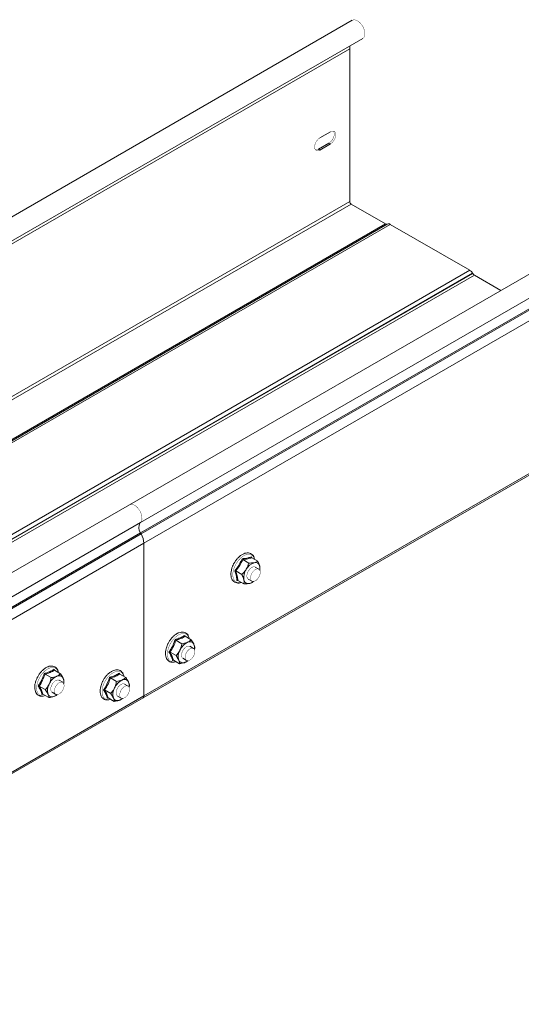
# Model space of a CAD drawing. Header units: millimetres. Extents: x 206 to 1133, y -1929 to 488.
# Tile 6 of 30: x 563 to 780, y -1707 to -1281. Entities that reach past the tile are written whole.
import ezdxf

# ---------------------------------------------------------------- set-up
doc = ezdxf.new("R2010")
doc.units = ezdxf.units.MM
doc.linetypes.add('K5LT32768', pattern=[0])
doc.linetypes.add('K5LT32769', pattern=[0])

msp = doc.modelspace()

# ---------------------------------------------------------------- linework, layer by layer
at = {"color": 7, "linetype": 'K5LT32768', "lineweight": 15}
for p, q in [((706.74, -1281.01), (476.93, -1413.68)), ((481.48, -1421.56), (711.29, -1288.89)), ((475.83, -1426.05), (705.64, -1293.38)), ((705.64, -1293.38), (705.64, -1359.47)), ((697.33, -1329.21), (692.73, -1331.87)), ((692.1, -1336.81), (696.69, -1334.16)), ((692.1, -1336.81), (692.73, -1337.18)), ((692.73, -1337.18), (697.33, -1334.52)), ((696.69, -1334.16), (697.33, -1334.52)), ((840.14, -1358.02), (610.33, -1490.69)), ((706.28, -1360.57), (721.13, -1369.15)), ((615.08, -1498.43), (844.89, -1365.76)), ((491.32, -1501.82), (721.13, -1369.15)), ((492.11, -1501.87), (721.92, -1369.2)), ((492.11, -1501.87), (721.88, -1369.22)), ((493.31, -1501.98), (723.12, -1369.32)), ((615.2, -1502.84), (845.01, -1370.17)), ((615.45, -1503.27), (845.26, -1370.61)), ((723.12, -1369.32), (757.6, -1389.22)), ((616.61, -1507.32), (846.42, -1374.65)), ((527.79, -1521.89), (757.6, -1389.22)), ((528.99, -1523.15), (758.8, -1390.49)), ((529.03, -1523.23), (758.84, -1390.56)), ((529.78, -1524.02), (759.59, -1391.35)), ((758.8, -1390.49), (758.84, -1390.56)), ((759.59, -1391.35), (770.99, -1397.94)), ((616.24, -1574.24), (846.05, -1441.57)), ((616.61, -1573.41), (846.42, -1440.75)), ((610.33, -1490.69), (380.52, -1623.35)), ((615.08, -1498.43), (385.27, -1631.09)), ((615.2, -1502.84), (385.39, -1635.5)), ((615.45, -1503.27), (385.64, -1635.94)), ((615.2, -1502.84), (615.45, -1503.27)), ((616.61, -1507.32), (386.81, -1639.99)), ((616.61, -1507.32), (616.61, -1573.41)), ((655.94, -1515.47), (655.84, -1515.62)), ((659.37, -1514.42), (661.97, -1515.92)), ((663.15, -1513.18), (663.29, -1513.6)), ((663.26, -1513.59), (665.87, -1515.09)), ((656.36, -1519.34), (658.97, -1520.85)), ((666.34, -1518.56), (664.78, -1517.66)), ((657.3, -1523.47), (656.83, -1523.53)), ((657.25, -1523.43), (659.85, -1524.94)), ((661.78, -1522.86), (663.34, -1523.75)), ((627.09, -1550.76), (627, -1550.92)), ((630.43, -1549.33), (633.03, -1550.83)), ((634.33, -1547.22), (634.53, -1547.56)), ((634.47, -1547.63), (637.08, -1549.14)), ((627.93, -1554.5), (630.53, -1556)), ((638.06, -1552.85), (636.5, -1551.95)), ((638.62, -1552.61), (638.49, -1553.34)), ((629.4, -1557.98), (629.08, -1558.08)), ((629.47, -1557.97), (632.07, -1559.48)), ((633.5, -1557.15), (635.06, -1558.05)), ((573.86, -1564.02), (576.46, -1565.52)), ((577.77, -1561.91), (577.96, -1562.25)), ((577.9, -1562.32), (580.51, -1563.83)), ((606.05, -1563.55), (606.24, -1563.89)), ((606.19, -1563.96), (608.79, -1565.46)), ((570.52, -1565.46), (570.43, -1565.62)), ((581.49, -1567.54), (579.93, -1566.64)), ((582.05, -1567.3), (581.92, -1568.06)), ((598.8, -1567.09), (598.71, -1567.25)), ((602.14, -1565.66), (604.75, -1567.16)), ((609.77, -1569.18), (608.22, -1568.28)), ((571.36, -1569.19), (573.96, -1570.69)), ((576.93, -1571.84), (578.49, -1572.74)), ((599.64, -1570.83), (602.25, -1572.33)), ((610.34, -1568.94), (610.2, -1569.67)), ((386.43, -1706.9), (616.24, -1574.24)), ((616.61, -1573.41), (386.81, -1706.08)), ((572.87, -1572.66), (572.51, -1572.77)), ((572.9, -1572.66), (575.5, -1574.17)), ((601.11, -1574.31), (600.79, -1574.41)), ((601.18, -1574.3), (603.79, -1575.8)), ((605.22, -1573.48), (606.77, -1574.38))]:
    msp.add_line(p, q, dxfattribs=at)
at = {"color": 8, "linetype": 'K5LT32769', "lineweight": 15, "true_color": 0x808080}
for p, q in [((543.7, -1452.96), (705.64, -1359.47)), ((544.34, -1454.06), (706.28, -1360.57))]:
    msp.add_line(p, q, dxfattribs=at)
at = {"color": 7, "linetype": 'K5LT32768', "const_width": 0.15}
for points in [[(711.29, -1288.89), (711.4, -1288.83), (711.91, -1288.25), (712.19, -1287.4), (712.21, -1286.35), (711.97, -1285.19), (711.5, -1284.02), (710.82, -1282.91), (709.99, -1281.98), (709.09, -1281.28), (708.18, -1280.88), (707.34, -1280.81), (706.74, -1281.01)], [(696.69, -1334.16), (697.48, -1333.54), (698.17, -1332.68), (698.68, -1331.68), (698.96, -1330.66), (698.96, -1329.73), (698.68, -1329.03), (698.61, -1328.92)], [(697.33, -1334.52), (698.12, -1333.91), (698.81, -1333.05), (699.32, -1332.05), (699.59, -1331.02), (699.59, -1330.1), (699.32, -1329.39), (698.81, -1328.98), (698.12, -1328.92), (697.33, -1329.21)], [(692.73, -1331.87), (691.95, -1332.48), (691.26, -1333.34), (690.74, -1334.34), (690.47, -1335.37), (690.47, -1336.29), (690.74, -1337), (691.26, -1337.41), (691.95, -1337.47), (692.73, -1337.18)], [(690.82, -1337.1), (691.31, -1337.1), (692.1, -1336.81)], [(610.33, -1490.69), (610.8, -1490.51), (611.63, -1490.52), (612.53, -1490.87), (613.44, -1491.52), (614.28, -1492.43), (614.99, -1493.51), (615.5, -1494.68), (615.78, -1495.85), (615.8, -1496.92), (615.56, -1497.8), (615.08, -1498.43)], [(615.08, -1498.43), (615.56, -1497.8), (615.8, -1496.92), (615.78, -1495.85), (615.5, -1494.68), (614.99, -1493.51), (614.28, -1492.43), (613.44, -1491.52), (612.53, -1490.87), (611.63, -1490.52), (610.8, -1490.51), (610.33, -1490.69)], [(661.85, -1519.28), (661.4, -1520.21), (661.18, -1521.15), (661.21, -1521.99), (661.5, -1522.61), (661.78, -1522.86)], [(664.78, -1517.66), (664.57, -1517.57), (663.92, -1517.55), (663.19, -1517.87), (662.47, -1518.46), (661.85, -1519.28)], [(662.82, -1523.09), (662.72, -1522.3), (662.87, -1521.38), (663.26, -1520.44), (663.84, -1519.58), (664.54, -1518.91), (665.27, -1518.51), (665.96, -1518.43), (666.51, -1518.68), (666.85, -1519.23), (666.96, -1520.01), (666.81, -1520.93), (666.42, -1521.88), (665.84, -1522.74), (665.14, -1523.41), (664.41, -1523.8), (663.72, -1523.88), (663.17, -1523.63), (662.82, -1523.09)], [(633.32, -1554.02), (632.98, -1554.97), (632.88, -1555.87), (633.04, -1556.61), (633.43, -1557.1), (633.5, -1557.15)], [(636.5, -1551.95), (635.99, -1551.81), (635.29, -1551.96), (634.55, -1552.42), (633.87, -1553.13), (633.32, -1554.02)], [(634.43, -1556.67), (634.56, -1555.76), (634.93, -1554.81), (635.49, -1553.94), (636.19, -1553.25), (636.92, -1552.82), (637.62, -1552.71), (638.18, -1552.94), (638.55, -1553.46), (638.68, -1554.22), (638.55, -1555.14), (638.18, -1556.09), (637.62, -1556.96), (636.92, -1557.65), (636.19, -1558.07), (635.49, -1558.18), (634.93, -1557.96), (634.56, -1557.44), (634.43, -1556.67)], [(579.93, -1566.64), (579.42, -1566.51), (578.72, -1566.65), (577.98, -1567.11), (577.3, -1567.82), (576.75, -1568.71)], [(582.05, -1568.4), (582.09, -1569.23), (581.88, -1570.17), (581.43, -1571.1), (580.81, -1571.92), (580.1, -1572.52), (579.36, -1572.84), (578.71, -1572.83), (578.21, -1572.5), (577.92, -1571.88), (577.88, -1571.05), (578.1, -1570.12), (578.54, -1569.18), (579.16, -1568.36), (579.88, -1567.76), (580.61, -1567.44), (581.27, -1567.45), (581.77, -1567.78), (582.05, -1568.4)], [(608.22, -1568.28), (607.7, -1568.14), (607, -1568.29), (606.27, -1568.74), (605.58, -1569.46), (605.04, -1570.35)], [(576.75, -1568.71), (576.41, -1569.66), (576.31, -1570.56), (576.47, -1571.3), (576.86, -1571.8), (576.93, -1571.84)], [(605.04, -1570.35), (604.7, -1571.3), (604.6, -1572.2), (604.75, -1572.94), (605.14, -1573.43), (605.22, -1573.48)], [(607.03, -1574.48), (606.52, -1574.17), (606.21, -1573.56), (606.16, -1572.75), (606.36, -1571.81), (606.79, -1570.87), (607.4, -1570.04), (608.12, -1569.42), (608.85, -1569.09), (609.51, -1569.07), (610.03, -1569.39), (610.33, -1569.99), (610.38, -1570.81), (610.18, -1571.74), (609.75, -1572.68), (609.14, -1573.51), (608.42, -1574.13), (607.69, -1574.47), (607.03, -1574.48)]]:
    msp.add_lwpolyline(points, dxfattribs=at)
at = {"color": 8, "linetype": 'K5LT32769', "true_color": 0x808080, "const_width": 0.15}
for points in [[(664.43, -1514.26), (664.1, -1513.39), (663.51, -1512.66), (662.71, -1512.23), (661.76, -1512.12), (660.71, -1512.35), (659.61, -1512.89), (658.52, -1513.72), (657.5, -1514.8), (656.6, -1516.07)], [(656.6, -1516.07), (655.88, -1517.45), (655.37, -1518.87), (655.1, -1520.27), (655.09, -1521.55), (655.33, -1522.66), (655.81, -1523.53), (656.51, -1524.11), (657.38, -1524.38), (658.39, -1524.32), (658.67, -1524.25)], [(636.16, -1548.61), (635.94, -1547.93), (635.41, -1547.12), (634.66, -1546.61), (633.75, -1546.41), (632.72, -1546.55), (631.63, -1547), (630.53, -1547.76), (629.48, -1548.78), (628.55, -1550), (627.78, -1551.35)], [(627.78, -1551.35), (627.21, -1552.77), (626.87, -1554.18), (626.78, -1555.51), (626.95, -1556.67), (627.37, -1557.61), (628.01, -1558.27), (628.84, -1558.63), (629.82, -1558.66), (630.46, -1558.52)], [(579.59, -1563.3), (579.37, -1562.63), (578.84, -1561.82), (578.1, -1561.3), (577.18, -1561.1), (576.15, -1561.24), (575.06, -1561.7), (573.96, -1562.45), (572.92, -1563.47), (571.98, -1564.69), (571.21, -1566.05)], [(607.88, -1564.94), (607.65, -1564.26), (607.12, -1563.45), (606.38, -1562.94), (605.47, -1562.74), (604.44, -1562.87), (603.34, -1563.33), (602.25, -1564.09), (601.2, -1565.11), (600.27, -1566.33), (599.49, -1567.68)], [(571.21, -1566.05), (570.64, -1567.47), (570.3, -1568.88), (570.21, -1570.2), (570.38, -1571.36), (570.8, -1572.3), (571.44, -1572.97), (572.27, -1573.33), (573.25, -1573.36), (573.89, -1573.21)], [(599.49, -1567.68), (598.92, -1569.1), (598.58, -1570.51), (598.5, -1571.83), (598.67, -1573), (599.08, -1573.94), (599.73, -1574.6), (600.56, -1574.96), (601.54, -1574.99), (602.18, -1574.85)]]:
    msp.add_lwpolyline(points, dxfattribs=at)
at = {"color": 7, "linetype": 'K5LT32768', "lineweight": 15}
for centre, radius, start, end in [((709.19, -1293.31), 3.55, 158.555, 181.1208), ((707.02, -1359.41), 1.38, 182.6058, 237.3942), ((721.57, -1368.54), 0.754, 234.3811, 294.3145), ((722.42, -1370.3), 1.21, 54.3818, 114.3137), ((755.76, -1392.16), 3.46, 28.8557, 58.0452), ((760.73, -1389.51), 2.16, 208.8558, 238.0453), ((618.13, -1500.55), 3.72, 145.2363, 218.0457), ((608.03, -1507.6), 8.59, 1.8773, 30.2829), ((666.18, -1521.47), 6, 107.8395, 151.8015), ((664.83, -1517.61), 1.92, 6.9221, 104.4969), ((666.33, -1522.29), 6.55, 146.0449, 187.443), ((662.11, -1518.26), 4.71, 350.904, 10.7538), ((661.74, -1522.9), 1.92, 186.9225, 284.4965), ((661.18, -1520.59), 4.31, 284.0492, 309.8342), ((638.63, -1556.51), 7.03, 116.6342, 156.0812), ((636.47, -1551.94), 1.98, 24.5456, 120.1294), ((634.41, -1552.57), 4.13, 349.9249, 20.641), ((636.94, -1556.37), 5.46, 150.1989, 197.1318), ((633.53, -1557.16), 1.98, 204.5456, 300.1294), ((632.54, -1554.33), 4.96, 293.5351, 308.8847), ((582.06, -1571.2), 7.03, 116.6342, 156.0812), ((579.9, -1566.63), 1.98, 24.5456, 120.1294), ((577.84, -1567.27), 4.13, 349.9249, 20.641), ((610.35, -1572.84), 7.03, 116.6343, 156.081), ((608.19, -1568.27), 1.98, 24.5461, 120.1289), ((606.12, -1568.9), 4.13, 349.9237, 20.6417), ((580.38, -1571.07), 5.46, 150.1989, 197.1318), ((608.66, -1572.7), 5.46, 150.1989, 197.1318), ((576.96, -1571.85), 1.98, 204.5454, 300.1296), ((575.97, -1569.02), 4.96, 293.5352, 308.8846), ((605.24, -1573.49), 1.98, 204.5458, 300.1292), ((604.26, -1570.66), 4.96, 293.5349, 308.8849), ((615.76, -1573.52), 0.863, 304.0537, 7.2585), ((615.73, -1573.51), 0.887, 305.0108, 6.3014)]:
    msp.add_arc(centre, radius, start, end, dxfattribs=at)
for points, knots in [([(664.52, -1514.31), (664.52, -1514.28), (664.48, -1513.83), (664.18, -1513.12), (663.59, -1512.27), (662.78, -1511.72), (661.86, -1511.48), (660.85, -1511.53), (659.79, -1511.85), (658.71, -1512.45), (657.65, -1513.31), (656.7, -1514.32), (656.18, -1515.1), (655.94, -1515.47)], [0, 0, 0, 0, 0.010052, 0.113975, 0.216157, 0.314406, 0.409878, 0.505494, 0.604054, 0.705448, 0.807953, 0.910334, 1, 1, 1, 1]), ([(655.84, -1515.62), (655.7, -1515.84), (655.38, -1516.39), (655.14, -1516.96), (655, -1517.3)], [0, 0, 0, 0, 0.416652, 1, 1, 1, 1]), ([(655.9, -1519.23), (656.05, -1519.05), (656.82, -1518.12), (658, -1516.44), (658.72, -1514.81), (659.06, -1514.06)], [0, 0, 0, 0, 0.118083, 0.592259, 1, 1, 1, 1]), ([(659.37, -1514.42), (658.97, -1515.28), (658.15, -1517.03), (656.96, -1518.56), (656.36, -1519.34)], [0, 0, 0, 0, 0.492149, 1, 1, 1, 1]), ([(659.06, -1514.06), (659.25, -1514.04), (660.19, -1513.97), (661.68, -1513.74), (662.68, -1513.36), (663.15, -1513.18)], [0, 0, 0, 0, 0.118084, 0.592259, 1, 1, 1, 1]), ([(659.37, -1514.42), (659.34, -1514.4), (659.28, -1514.36), (659.2, -1514.27), (659.12, -1514.17), (659.08, -1514.1), (659.06, -1514.06), (659.06, -1514.06)], [0, 0, 0, 0, 0.236183, 0.471399, 0.732463, 0.992084, 1, 1, 1, 1]), ([(663.26, -1513.59), (662.72, -1513.78), (661.61, -1514.16), (660.12, -1514.33), (659.37, -1514.42)], [0, 0, 0, 0, 0.492149, 1, 1, 1, 1]), ([(661.97, -1515.92), (661.91, -1516.17), (661.67, -1517.1), (661.23, -1517.98), (660.89, -1518.63)], [0, 0, 0, 0, 0.263254, 1, 1, 1, 1]), ([(661.97, -1515.92), (662.74, -1515.91), (663.6, -1515.9), (664.28, -1515.77), (664.35, -1515.75)], [0, 0, 0, 0, 0.896037, 1, 1, 1, 1]), ([(663.26, -1513.59), (663.24, -1513.57), (663.19, -1513.53), (663.14, -1513.43), (663.13, -1513.31), (663.14, -1513.23), (663.15, -1513.19), (663.15, -1513.18)], [0, 0, 0, 0, 0.236183, 0.471399, 0.732468, 0.992088, 1, 1, 1, 1]), ([(664.35, -1515.75), (664.82, -1515.6), (665.42, -1515.42), (665.79, -1515.15), (665.87, -1515.09)], [0, 0, 0, 0, 0.801462, 1, 1, 1, 1]), ([(665.87, -1515.09), (666.19, -1515.81), (666.56, -1516.6), (666.72, -1517.31), (666.74, -1517.38)], [0, 0, 0, 0, 0.896037, 1, 1, 1, 1]), ([(655, -1517.3), (654.95, -1517.42), (654.69, -1517.99), (654.42, -1519.04), (654.22, -1520.38), (654.28, -1521.64), (654.58, -1522.74), (655.13, -1523.63), (655.89, -1524.26), (656.8, -1524.57), (657.77, -1524.61), (658.44, -1524.41), (658.76, -1524.31)], [0, 0, 0, 0, 0.028887, 0.139653, 0.250912, 0.362877, 0.47539, 0.586647, 0.694019, 0.797678, 0.900755, 1, 1, 1, 1]), ([(656.83, -1523.53), (656.82, -1523.38), (656.79, -1522.62), (656.59, -1521.22), (656.12, -1519.86), (655.9, -1519.23)], [0, 0, 0, 0, 0.118083, 0.592259, 1, 1, 1, 1]), ([(656.36, -1519.34), (656.33, -1519.33), (656.27, -1519.3), (656.15, -1519.26), (656.02, -1519.24), (655.94, -1519.23), (655.9, -1519.23), (655.9, -1519.23)], [0, 0, 0, 0, 0.236183, 0.471391, 0.732458, 0.992074, 1, 1, 1, 1]), ([(656.36, -1519.34), (656.6, -1520.07), (657.08, -1521.54), (657.19, -1522.79), (657.25, -1523.43)], [0, 0, 0, 0, 0.492148, 1, 1, 1, 1]), ([(660.89, -1518.63), (660.82, -1518.75), (660.31, -1519.56), (659.61, -1520.28), (658.99, -1520.82), (658.97, -1520.85)], [0, 0, 0, 0, 0.148484, 0.965571, 1, 1, 1, 1]), ([(659.83, -1523.14), (659.65, -1522.54), (659.43, -1521.8), (659.04, -1521), (658.97, -1520.85)], [0, 0, 0, 0, 0.801462, 1, 1, 1, 1]), ([(666.74, -1517.38), (666.8, -1517.91), (666.88, -1518.57), (666.77, -1519.08), (666.75, -1519.18)], [0, 0, 0, 0, 0.801462, 1, 1, 1, 1]), ([(656.83, -1523.53), (656.83, -1523.53), (656.86, -1523.5), (656.93, -1523.45), (657.04, -1523.41), (657.15, -1523.4), (657.22, -1523.42), (657.25, -1523.43)], [0, 0, 0, 0, 0.007912, 0.267533, 0.528598, 0.763817, 1, 1, 1, 1]), ([(659.85, -1524.94), (659.92, -1524.45), (659.99, -1523.9), (659.85, -1523.21), (659.83, -1523.14)], [0, 0, 0, 0, 0.896038, 1, 1, 1, 1]), ([(662.22, -1524.77), (661.63, -1524.85), (660.89, -1524.95), (660.02, -1524.94), (659.85, -1524.94)], [0, 0, 0, 0, 0.801462, 1, 1, 1, 1]), ([(663.74, -1524.1), (663.37, -1524.34), (662.95, -1524.6), (662.29, -1524.75), (662.22, -1524.77)], [0, 0, 0, 0, 0.896037, 1, 1, 1, 1]), ([(664, -1523.84), (663.94, -1523.91), (663.86, -1524), (663.77, -1524.08), (663.74, -1524.1)], [0, 0, 0, 0, 0.726463, 1, 1, 1, 1]), ([(636.16, -1548.34), (636.11, -1548.1), (635.96, -1547.5), (635.45, -1546.74), (634.7, -1546.11), (633.79, -1545.8), (632.8, -1545.78), (631.75, -1546.04), (630.67, -1546.58), (629.6, -1547.38), (628.6, -1548.41), (627.73, -1549.55), (627.29, -1550.38), (627.09, -1550.76)], [0, 0, 0, 0, 0.061644, 0.159258, 0.253444, 0.344395, 0.434866, 0.527707, 0.623499, 0.720713, 0.817966, 0.915007, 1, 1, 1, 1]), ([(627, -1550.92), (626.89, -1551.16), (626.62, -1551.73), (626.45, -1552.31), (626.35, -1552.65)], [0, 0, 0, 0, 0.41698, 1, 1, 1, 1]), ([(627.46, -1554.43), (627.59, -1554.24), (628.25, -1553.26), (629.25, -1551.49), (629.82, -1549.79), (630.08, -1549)], [0, 0, 0, 0, 0.118082, 0.592258, 1, 1, 1, 1]), ([(630.43, -1549.33), (630.11, -1550.23), (629.46, -1552.06), (628.44, -1553.68), (627.93, -1554.5)], [0, 0, 0, 0, 0.492149, 1, 1, 1, 1]), ([(630.08, -1549), (630.28, -1548.95), (631.25, -1548.69), (632.79, -1548.16), (633.85, -1547.52), (634.33, -1547.22)], [0, 0, 0, 0, 0.118082, 0.592258, 1, 1, 1, 1]), ([(630.43, -1549.33), (630.4, -1549.31), (630.34, -1549.27), (630.25, -1549.19), (630.16, -1549.1), (630.11, -1549.03), (630.08, -1549), (630.08, -1549)], [0, 0, 0, 0, 0.236184, 0.471397, 0.732462, 0.992086, 1, 1, 1, 1]), ([(634.47, -1547.63), (633.9, -1547.96), (632.74, -1548.64), (631.21, -1549.1), (630.43, -1549.33)], [0, 0, 0, 0, 0.492148, 1, 1, 1, 1]), ([(633.03, -1550.83), (632.99, -1551.09), (632.84, -1552.06), (632.47, -1552.98), (632.21, -1553.66)], [0, 0, 0, 0, 0.263256, 1, 1, 1, 1]), ([(633.03, -1550.83), (633.82, -1550.69), (634.71, -1550.54), (635.41, -1550.26), (635.48, -1550.23)], [0, 0, 0, 0, 0.896039, 1, 1, 1, 1]), ([(634.47, -1547.63), (634.45, -1547.61), (634.39, -1547.57), (634.34, -1547.47), (634.32, -1547.35), (634.33, -1547.26), (634.33, -1547.22), (634.33, -1547.22)], [0, 0, 0, 0, 0.236183, 0.471402, 0.732466, 0.992084, 1, 1, 1, 1]), ([(635.48, -1550.23), (635.98, -1549.96), (636.6, -1549.63), (637, -1549.22), (637.08, -1549.14)], [0, 0, 0, 0, 0.801461, 1, 1, 1, 1]), ([(637.08, -1549.14), (637.5, -1549.76), (637.97, -1550.46), (638.24, -1551.06), (638.27, -1551.12)], [0, 0, 0, 0, 0.896037, 1, 1, 1, 1]), ([(638.27, -1551.12), (638.43, -1551.56), (638.62, -1552.12), (638.62, -1552.53), (638.62, -1552.61)], [0, 0, 0, 0, 0.801462, 1, 1, 1, 1]), ([(626.35, -1552.65), (626.31, -1552.77), (626.11, -1553.35), (625.97, -1554.38), (625.96, -1555.65), (626.21, -1556.8), (626.7, -1557.74), (627.42, -1558.43), (628.3, -1558.81), (629.21, -1558.92), (629.82, -1558.77), (630.09, -1558.71)], [0, 0, 0, 0, 0.033275, 0.160211, 0.287914, 0.416394, 0.544074, 0.667907, 0.786978, 0.904577, 1, 1, 1, 1]), ([(627.93, -1554.5), (627.89, -1554.48), (627.83, -1554.45), (627.71, -1554.43), (627.58, -1554.42), (627.5, -1554.42), (627.46, -1554.43), (627.46, -1554.43)], [0, 0, 0, 0, 0.236185, 0.471404, 0.732464, 0.992081, 1, 1, 1, 1]), ([(629.08, -1558.08), (629.04, -1557.95), (628.88, -1557.32), (628.44, -1556.14), (627.77, -1554.97), (627.46, -1554.43)], [0, 0, 0, 0, 0.118083, 0.592259, 1, 1, 1, 1]), ([(627.93, -1554.5), (628.27, -1555.12), (628.97, -1556.39), (629.3, -1557.44), (629.47, -1557.97)], [0, 0, 0, 0, 0.492149, 1, 1, 1, 1]), ([(632.21, -1553.66), (632.14, -1553.79), (631.71, -1554.63), (631.11, -1555.4), (630.55, -1555.98), (630.53, -1556)], [0, 0, 0, 0, 0.148485, 0.965572, 1, 1, 1, 1]), ([(629.08, -1558.08), (629.08, -1558.08), (629.11, -1558.05), (629.17, -1557.99), (629.27, -1557.95), (629.38, -1557.93), (629.44, -1557.96), (629.47, -1557.97)], [0, 0, 0, 0, 0.007915, 0.267533, 0.528598, 0.763817, 1, 1, 1, 1]), ([(631.73, -1557.98), (631.46, -1557.47), (631.12, -1556.84), (630.63, -1556.14), (630.53, -1556)], [0, 0, 0, 0, 0.801462, 1, 1, 1, 1]), ([(632.07, -1559.48), (632.04, -1559.08), (632.01, -1558.63), (631.75, -1558.04), (631.73, -1557.98)], [0, 0, 0, 0, 0.896037, 1, 1, 1, 1]), ([(634.52, -1558.87), (633.91, -1559.07), (633.14, -1559.32), (632.25, -1559.45), (632.07, -1559.48)], [0, 0, 0, 0, 0.801461, 1, 1, 1, 1]), ([(635.56, -1558.18), (635.32, -1558.4), (635.03, -1558.66), (634.59, -1558.84), (634.52, -1558.87)], [0, 0, 0, 0, 0.837249, 1, 1, 1, 1]), ([(579.59, -1563.03), (579.54, -1562.8), (579.39, -1562.19), (578.89, -1561.43), (578.13, -1560.8), (577.22, -1560.49), (576.23, -1560.47), (575.18, -1560.74), (574.1, -1561.28), (573.03, -1562.08), (572.03, -1563.1), (571.17, -1564.24), (570.73, -1565.07), (570.52, -1565.46)], [0, 0, 0, 0, 0.061645, 0.159259, 0.253444, 0.344395, 0.434865, 0.527707, 0.623499, 0.720712, 0.817966, 0.915007, 1, 1, 1, 1]), ([(570.89, -1569.12), (571.02, -1568.93), (571.69, -1567.95), (572.68, -1566.18), (573.25, -1564.48), (573.52, -1563.69)], [0, 0, 0, 0, 0.118083, 0.592258, 1, 1, 1, 1]), ([(573.86, -1564.02), (573.54, -1564.92), (572.9, -1566.75), (571.88, -1568.37), (571.36, -1569.19)], [0, 0, 0, 0, 0.492149, 1, 1, 1, 1]), ([(573.52, -1563.69), (573.71, -1563.64), (574.69, -1563.39), (576.22, -1562.85), (577.28, -1562.21), (577.77, -1561.91)], [0, 0, 0, 0, 0.118082, 0.592258, 1, 1, 1, 1]), ([(573.86, -1564.02), (573.83, -1564), (573.77, -1563.96), (573.68, -1563.88), (573.59, -1563.79), (573.54, -1563.72), (573.52, -1563.69), (573.52, -1563.69)], [0, 0, 0, 0, 0.236184, 0.471398, 0.732462, 0.99208, 1, 1, 1, 1]), ([(577.9, -1562.32), (577.33, -1562.66), (576.17, -1563.33), (574.64, -1563.79), (573.86, -1564.02)], [0, 0, 0, 0, 0.492151, 1, 1, 1, 1]), ([(577.9, -1562.32), (577.88, -1562.3), (577.82, -1562.26), (577.78, -1562.16), (577.75, -1562.04), (577.76, -1561.96), (577.77, -1561.91), (577.77, -1561.91)], [0, 0, 0, 0, 0.236183, 0.471403, 0.732468, 0.992084, 1, 1, 1, 1]), ([(578.91, -1564.92), (579.41, -1564.66), (580.03, -1564.32), (580.43, -1563.91), (580.51, -1563.83)], [0, 0, 0, 0, 0.801461, 1, 1, 1, 1]), ([(580.51, -1563.83), (580.93, -1564.45), (581.4, -1565.15), (581.68, -1565.75), (581.7, -1565.81)], [0, 0, 0, 0, 0.896038, 1, 1, 1, 1]), ([(607.88, -1564.67), (607.82, -1564.43), (607.68, -1563.82), (607.17, -1563.07), (606.41, -1562.44), (605.5, -1562.13), (604.52, -1562.11), (603.47, -1562.37), (602.39, -1562.91), (601.32, -1563.71), (600.32, -1564.74), (599.45, -1565.88), (599.01, -1566.7), (598.8, -1567.09)], [0, 0, 0, 0, 0.061644, 0.159259, 0.253444, 0.344395, 0.434866, 0.527708, 0.623499, 0.720713, 0.817966, 0.915007, 1, 1, 1, 1]), ([(601.8, -1565.33), (601.99, -1565.28), (602.97, -1565.02), (604.51, -1564.49), (605.56, -1563.84), (606.05, -1563.55)], [0, 0, 0, 0, 0.118082, 0.592258, 1, 1, 1, 1]), ([(606.19, -1563.96), (605.62, -1564.29), (604.46, -1564.97), (602.92, -1565.42), (602.14, -1565.66)], [0, 0, 0, 0, 0.492148, 1, 1, 1, 1]), ([(606.19, -1563.96), (606.16, -1563.94), (606.11, -1563.9), (606.06, -1563.8), (606.04, -1563.68), (606.04, -1563.59), (606.05, -1563.55), (606.05, -1563.55)], [0, 0, 0, 0, 0.236184, 0.471392, 0.732452, 0.992084, 1, 1, 1, 1]), ([(569.78, -1567.34), (569.74, -1567.46), (569.54, -1568.04), (569.4, -1569.07), (569.39, -1570.35), (569.64, -1571.49), (570.13, -1572.44), (570.85, -1573.13), (571.73, -1573.51), (572.64, -1573.61), (573.25, -1573.46), (573.52, -1573.4)], [0, 0, 0, 0, 0.033275, 0.160211, 0.287914, 0.416394, 0.544075, 0.667907, 0.786978, 0.904578, 1, 1, 1, 1]), ([(570.43, -1565.62), (570.32, -1565.85), (570.05, -1566.42), (569.88, -1567), (569.78, -1567.34)], [0, 0, 0, 0, 0.416979, 1, 1, 1, 1]), ([(576.46, -1565.52), (576.42, -1565.78), (576.27, -1566.75), (575.9, -1567.67), (575.64, -1568.35)], [0, 0, 0, 0, 0.263256, 1, 1, 1, 1]), ([(576.46, -1565.52), (577.26, -1565.39), (578.14, -1565.23), (578.84, -1564.95), (578.91, -1564.92)], [0, 0, 0, 0, 0.896039, 1, 1, 1, 1]), ([(581.7, -1565.81), (581.86, -1566.25), (582.05, -1566.81), (582.05, -1567.22), (582.05, -1567.3)], [0, 0, 0, 0, 0.801462, 1, 1, 1, 1]), ([(598.71, -1567.25), (598.6, -1567.49), (598.34, -1568.06), (598.17, -1568.64), (598.07, -1568.98)], [0, 0, 0, 0, 0.41698, 1, 1, 1, 1]), ([(599.17, -1570.76), (599.3, -1570.56), (599.97, -1569.59), (600.97, -1567.82), (601.54, -1566.11), (601.8, -1565.33)], [0, 0, 0, 0, 0.118084, 0.592259, 1, 1, 1, 1]), ([(602.14, -1565.66), (601.83, -1566.56), (601.18, -1568.39), (600.16, -1570), (599.64, -1570.83)], [0, 0, 0, 0, 0.492147, 1, 1, 1, 1]), ([(602.14, -1565.66), (602.11, -1565.64), (602.06, -1565.6), (601.96, -1565.52), (601.87, -1565.42), (601.82, -1565.36), (601.8, -1565.33), (601.8, -1565.33)], [0, 0, 0, 0, 0.236183, 0.471397, 0.732471, 0.992097, 1, 1, 1, 1]), ([(604.75, -1567.16), (604.71, -1567.41), (604.55, -1568.38), (604.19, -1569.31), (603.92, -1569.99)], [0, 0, 0, 0, 0.263253, 1, 1, 1, 1]), ([(604.75, -1567.16), (605.54, -1567.02), (606.42, -1566.87), (607.12, -1566.59), (607.2, -1566.56)], [0, 0, 0, 0, 0.896035, 1, 1, 1, 1]), ([(607.2, -1566.56), (607.69, -1566.29), (608.31, -1565.96), (608.71, -1565.55), (608.79, -1565.46)], [0, 0, 0, 0, 0.80146, 1, 1, 1, 1]), ([(608.79, -1565.46), (609.22, -1566.09), (609.69, -1566.79), (609.96, -1567.38), (609.99, -1567.45)], [0, 0, 0, 0, 0.896036, 1, 1, 1, 1]), ([(609.99, -1567.45), (610.14, -1567.89), (610.34, -1568.44), (610.34, -1568.86), (610.34, -1568.94)], [0, 0, 0, 0, 0.801463, 1, 1, 1, 1]), ([(571.36, -1569.19), (571.33, -1569.17), (571.26, -1569.14), (571.14, -1569.12), (571.01, -1569.11), (570.93, -1569.12), (570.89, -1569.12), (570.89, -1569.12)], [0, 0, 0, 0, 0.236185, 0.471405, 0.732465, 0.992082, 1, 1, 1, 1]), ([(572.51, -1572.77), (572.47, -1572.65), (572.31, -1572.01), (571.88, -1570.83), (571.2, -1569.66), (570.89, -1569.12)], [0, 0, 0, 0, 0.118083, 0.592259, 1, 1, 1, 1]), ([(571.36, -1569.19), (571.7, -1569.81), (572.4, -1571.08), (572.73, -1572.13), (572.9, -1572.66)], [0, 0, 0, 0, 0.492148, 1, 1, 1, 1]), ([(575.64, -1568.35), (575.57, -1568.48), (575.14, -1569.33), (574.54, -1570.09), (573.98, -1570.67), (573.96, -1570.69)], [0, 0, 0, 0, 0.148488, 0.965572, 1, 1, 1, 1]), ([(575.16, -1572.68), (574.89, -1572.17), (574.55, -1571.53), (574.06, -1570.83), (573.96, -1570.69)], [0, 0, 0, 0, 0.801461, 1, 1, 1, 1]), ([(598.07, -1568.98), (598.03, -1569.1), (597.83, -1569.68), (597.69, -1570.7), (597.67, -1571.98), (597.92, -1573.13), (598.42, -1574.07), (599.14, -1574.76), (600.02, -1575.14), (600.92, -1575.24), (601.53, -1575.1), (601.81, -1575.03)], [0, 0, 0, 0, 0.033275, 0.160211, 0.287914, 0.416394, 0.544075, 0.667906, 0.786978, 0.904577, 1, 1, 1, 1]), ([(599.64, -1570.83), (599.61, -1570.81), (599.55, -1570.78), (599.43, -1570.75), (599.3, -1570.75), (599.21, -1570.75), (599.17, -1570.76), (599.17, -1570.76)], [0, 0, 0, 0, 0.236183, 0.471387, 0.732466, 0.992081, 1, 1, 1, 1]), ([(600.79, -1574.41), (600.76, -1574.28), (600.6, -1573.65), (600.16, -1572.47), (599.48, -1571.3), (599.17, -1570.76)], [0, 0, 0, 0, 0.118083, 0.592259, 1, 1, 1, 1]), ([(599.64, -1570.83), (599.99, -1571.45), (600.69, -1572.72), (601.02, -1573.77), (601.18, -1574.3)], [0, 0, 0, 0, 0.492148, 1, 1, 1, 1]), ([(603.92, -1569.99), (603.86, -1570.12), (603.43, -1570.96), (602.82, -1571.73), (602.27, -1572.31), (602.25, -1572.33)], [0, 0, 0, 0, 0.148485, 0.965569, 1, 1, 1, 1]), ([(603.44, -1574.31), (603.17, -1573.8), (602.84, -1573.17), (602.34, -1572.47), (602.25, -1572.33)], [0, 0, 0, 0, 0.801462, 1, 1, 1, 1]), ([(572.51, -1572.77), (572.51, -1572.77), (572.54, -1572.74), (572.6, -1572.69), (572.7, -1572.64), (572.81, -1572.63), (572.87, -1572.65), (572.9, -1572.66)], [0, 0, 0, 0, 0.007911, 0.267532, 0.528598, 0.763816, 1, 1, 1, 1]), ([(575.5, -1574.17), (575.47, -1573.77), (575.44, -1573.32), (575.18, -1572.74), (575.16, -1572.68)], [0, 0, 0, 0, 0.896037, 1, 1, 1, 1]), ([(577.95, -1573.57), (577.34, -1573.76), (576.58, -1574.01), (575.68, -1574.14), (575.5, -1574.17)], [0, 0, 0, 0, 0.801461, 1, 1, 1, 1]), ([(579.05, -1572.83), (578.79, -1573.06), (578.49, -1573.34), (578.02, -1573.53), (577.95, -1573.57)], [0, 0, 0, 0, 0.847098, 1, 1, 1, 1]), ([(600.79, -1574.41), (600.79, -1574.41), (600.82, -1574.38), (600.89, -1574.32), (600.99, -1574.28), (601.09, -1574.26), (601.15, -1574.29), (601.18, -1574.3)], [0, 0, 0, 0, 0.007915, 0.267546, 0.528608, 0.763816, 1, 1, 1, 1]), ([(603.79, -1575.8), (603.76, -1575.4), (603.72, -1574.96), (603.47, -1574.37), (603.44, -1574.31)], [0, 0, 0, 0, 0.896038, 1, 1, 1, 1]), ([(606.24, -1575.2), (605.62, -1575.4), (604.86, -1575.65), (603.97, -1575.78), (603.79, -1575.8)], [0, 0, 0, 0, 0.801465, 1, 1, 1, 1]), ([(607.3, -1574.49), (607.05, -1574.71), (606.76, -1574.98), (606.31, -1575.17), (606.24, -1575.2)], [0, 0, 0, 0, 0.841946, 1, 1, 1, 1])]:
    msp.add_open_spline(points, degree=3, knots=knots, dxfattribs=at)

doc.saveas('drawing.dxf')
